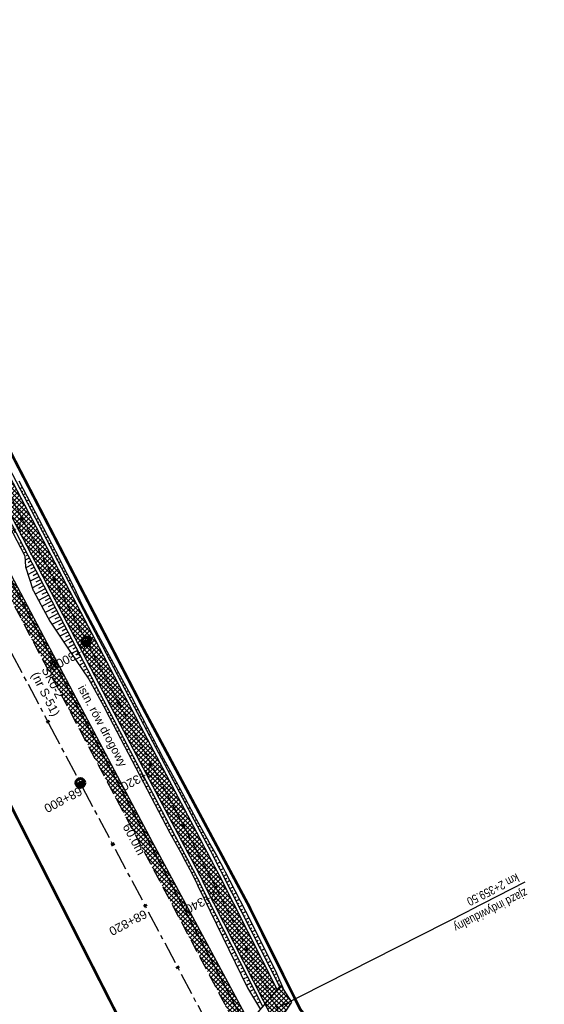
# Model space of a CAD drawing. Header units: metres. Extents: x 7529682 to 7533711, y 5721186 to 5727842.
# Tile 50 of 110: x 7530780 to 7530855, y 5725714 to 5725856. Entities that reach past the tile are written whole.
import ezdxf

# ---------------------------------------------------------------- set-up
doc = ezdxf.new("R2010")
doc.units = ezdxf.units.M
for name, pattern in [('817-dzialki-09-05-04$0$HIDDEN', [0.375, 0.25, -0.125]), ('CENTER', [50.8, 31.75, -6.35, 6.35, -6.35]), ('HIDDEN', [9.525, 6.35, -3.175])]:
    doc.linetypes.add(name, pattern=pattern)
for name, color, linetype in [('C-DROGI-SYTUACJA-ETYKIETY', 7, 'Continuous'), ('D-hatch-pobocza', 131, 'Continuous'), ('D-hatch-zjazdy-BA', 244, 'Continuous'), ('D-pobocza', 7, 'Continuous'), ('D-skarpa', 7, 'Continuous'), ('D-skarpa-kreskowanie', 7, 'Continuous')]:
    doc.layers.add(name, color=color, linetype=linetype)
doc.layers.add('D-hatch-ciag-pieszo-rowerowy', color=7, linetype='Continuous', lineweight=13, true_color=0xff9f80)
doc.layers.add('D-LR-etap-III', color=7, linetype='817-dzialki-09-05-04$0$HIDDEN', lineweight=50, true_color=0xff1aff)
for name, color, linetype, lineweight in [('D-krawędzie', 7, 'Continuous', 30), ('D-obrzeża', 7, 'Continuous', 30), ('D-opisy', 7, 'Continuous', 30), ('D-oś', 10, 'CENTER', 30), ('D-zjazdy', 7, 'Continuous', 30), ('D-zjazdy-opis', 7, 'Continuous', 30), ('Sieci-T-kanal technologiczny', 4, 'kt kanał technologiczny', 30)]:
    doc.layers.add(name, color=color, linetype=linetype, lineweight=lineweight)
for name, color, linetype, true_color in [('D-opis-KT-dlugosci', 7, 'Continuous', 0xff8000), ('D-opis-KT-studnie', 7, 'Continuous', 0xff8000), ('poprzeczki', 7, 'Continuous', 0x0000c7)]:
    doc.layers.add(name, color=color, linetype=linetype, true_color=true_color)
doc.styles.add('2mm08', font='arial.ttf', dxfattribs={"width": 0.8})
doc.styles.add('ARIAL', font='arial.ttf', dxfattribs={"height": 1})
doc.styles.get("Standard").update_dxf_attribs({"font": 'arial.ttf'})
doc.linetypes.add('kt kanał technologiczny', pattern='A,1,-0.8,["kt",Standard,S=0.5,R=0,X=-0.7,Y=-0.15],-0.3', length=2.1)
pattern_1 = [(45, (0, 0), (-0.33675960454, 0.33675960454), []), (135, (0, 0), (-0.33675960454, -0.33675960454), [])]

# ---------------------------------------------------------------- blocks, each defined once
blk = doc.blocks.new('kilometraz')
at = {"linetype": 'ByBlock', "lineweight": -2}
blk.add_hatch(color=0, dxfattribs=at).paths.add_polyline_path([(0, -0.28125, 0.41421356), (0.28125, 0, 0.41421356), (0, 0.28125)])
at = {"color": 0, "linetype": 'ByBlock', "lineweight": -2}
blk.add_line((0, 0.28125), (0, -0.28125), dxfattribs=at)
blk.add_circle((0, 0), 0.28125, dxfattribs=at)
blk = doc.blocks.new('AeccTickLine')
at = {"color": 0, "linetype": 'ByBlock', "lineweight": -2}
blk.add_line((0, 1), (0, -1), dxfattribs=at)
blk = doc.blocks.new('SKR2')
at = {"layer": 'Sieci-T-kanal technologiczny', "color": 2, "lineweight": 25}
for points in [[(0.03, -0.19), (0.96, -1.15), (0.28, -1.81), (-0.65, -0.84)], [(-0.04, -0.54), (0.61, -1.21), (0.23, -1.57), (-0.41, -0.9)]]:
    blk.add_lwpolyline(points, close=True, dxfattribs=at)
blk.add_lwpolyline([(-0.09, -1.23), (0.28, -0.87)], dxfattribs=at)

msp = doc.modelspace()

# ---------------------------------------------------------------- hatches: boundary and pattern name
at = {"layer": 'D-hatch-ciag-pieszo-rowerowy'}
h = msp.add_hatch(dxfattribs=at)
h.set_pattern_fill('ANSI37', color=256, scale=0.15, style=0)
h.set_pattern_definition(pattern_1)
edge = h.paths.add_edge_path()
edge.add_line((7530776.61, 5725790.32), (7530759.63, 5725822.46))
edge.add_line((7530759.63, 5725822.46), (7530758.52, 5725821.88))
edge.add_line((7530758.52, 5725821.88), (7530775.5, 5725789.74))
edge.add_line((7530775.5, 5725789.74), (7530792.73, 5725756.83))
edge.add_line((7530792.73, 5725756.83), (7530803.87, 5725735.73))
edge.add_arc((7530538.59, 5725595.64), 300, 26.8973, 27.8367, ccw=False)
edge.add_line((7530806.13, 5725731.36), (7530814.97, 5725713.94))
edge.add_line((7530814.97, 5725713.94), (7530815.85, 5725714.98))
edge.add_line((7530815.85, 5725714.98), (7530807.24, 5725731.94))
edge.add_arc((7530539.69, 5725596.23), 300, 26.8973, 27.8367)
edge.add_line((7530804.98, 5725736.31), (7530793.84, 5725757.42))
edge.add_line((7530793.84, 5725757.42), (7530776.61, 5725790.32))
edge = h.paths.add_edge_path()
edge.add_line((7530816.04, 5725715.21), (7530816.72, 5725716.02))
edge.add_line((7530816.72, 5725716.02), (7530808.34, 5725732.53))
edge.add_arc((7530540.8, 5725596.81), 300, 26.8973, 27.8367)
edge.add_line((7530806.08, 5725736.9), (7530794.94, 5725758))
edge.add_line((7530794.94, 5725758), (7530777.71, 5725790.9))
edge.add_line((7530777.71, 5725790.9), (7530760.74, 5725823.04))
edge.add_line((7530760.74, 5725823.04), (7530759.63, 5725822.46))
edge.add_line((7530759.63, 5725822.46), (7530776.61, 5725790.32))
edge.add_line((7530776.61, 5725790.32), (7530793.84, 5725757.42))
edge.add_line((7530793.84, 5725757.42), (7530804.98, 5725736.31))
edge.add_arc((7530539.69, 5725596.23), 300, 26.8973, 27.8367, ccw=False)
edge.add_line((7530807.24, 5725731.94), (7530815.85, 5725714.98))
edge.add_line((7530815.85, 5725714.98), (7530816.04, 5725715.21))
at = {"layer": 'D-hatch-pobocza'}
h = msp.add_hatch(dxfattribs=at)
h.set_pattern_fill('ANSI37', color=256, scale=0.15, style=0)
h.set_pattern_definition(pattern_1)
h.paths.add_polyline_path([(7530720.98, 5725884.44), (7530708.37, 5725908.34), (7530695.8, 5725932.28), (7530687.36, 5725949.02), (7530675.51, 5725970.87), (7530663.29, 5725994.02), (7530649.63, 5726020.19), (7530635.9, 5726046.17), (7530600.69, 5726114.06), (7530599.74, 5726113.51), (7530641.56, 5726032.01), (7530660.96, 5725995.07), (7530689.13, 5725941.54), (7530707.34, 5725907.03), (7530725.26, 5725873.09), (7530743.97, 5725837.65), (7530770.53, 5725787.12), (7530787.86, 5725754.27), (7530809.81, 5725712.7), (7530812.03, 5725712.54), (7530798.84, 5725737.15), (7530787.35, 5725758.8), (7530776.05, 5725780.2), (7530760.43, 5725809.79), (7530749.22, 5725830.63), (7530733.52, 5725861.06)])
at = {"layer": 'D-hatch-zjazdy-BA'}
h = msp.add_hatch(dxfattribs=at)
h.set_pattern_fill('ANSI37', color=256, scale=0.15, style=0)
h.set_pattern_definition(pattern_1)
h.paths.add_polyline_path([(7530817.23, 5725716.62), (7530814.97, 5725713.94), (7530816.53, 5725710.87), (7530818.77, 5725714.21)])

# ---------------------------------------------------------------- linework, layer by layer
at = {"layer": 'D-krawędzie', "linetype": 'HIDDEN', "ltscale": 0.3, "flags": 128}
msp.add_lwpolyline([(7530572.01, 5726166.06), (7530599.74, 5726113.52), (7530641.56, 5726032.01), (7530660.96, 5725995.07), (7530689.13, 5725941.54), (7530707.34, 5725907.03), (7530725.26, 5725873.09), (7530743.97, 5725837.65), (7530770.53, 5725787.12), (7530787.86, 5725754.27), (7530809.9, 5725712.54), (7530824.74, 5725684.39), (7530840.86, 5725653.69), (7530860.68, 5725616.15), (7530865.28, 5725607.39), (7530878.05, 5725583.08), (7530918.17, 5725507.18), (7530950.16, 5725446.31), (7530993.42, 5725364.26), (7531022.77, 5725308.72), (7531053.81, 5725249.87), (7531081.17, 5725197.87), (7531103.9, 5725154.54), (7531128.12, 5725108.45), (7531149.3, 5725068.25), (7531167.38, 5725033.77), (7531197.16, 5724976.99), (7531228.15, 5724918.03), (7531253.15, 5724870.49), (7531286.8, 5724806.65), (7531306.74, 5724768.66), (7531335.09, 5724714.65), (7531357.32, 5724672.44), (7531373.64, 5724641.45), (7531392.16, 5724606), (7531418.48, 5724555.85), (7531439.73, 5724515.58), (7531476.36, 5724446.19), (7531491.8, 5724416.76), (7531531.9, 5724339.93), (7531557.23, 5724291.66), (7531569.85, 5724267.58), (7531591.38, 5724226.55), (7531610, 5724191.1), (7531616.88, 5724178), (7531629.98, 5724153.03), (7531641.01, 5724132.02), (7531664.91, 5724087.62), (7531677.64, 5724064.79), (7531683.11, 5724054.99), (7531686.75, 5724048.18), (7531695.45, 5724031.7), (7531703.75, 5724015.92), (7531709.21, 5724005.51), (7531719.39, 5723986.15), (7531726.3, 5723973), (7531732.74, 5723960.74), (7531735.13, 5723956.19)], dxfattribs=at)
at = {"layer": 'D-LR-etap-III', "ltscale": 10, "flags": 128}
msp.add_lwpolyline([(7531750.47, 5723895.1, 0.4, 0.4, 0), (7531750.5, 5723895.13, 0.4, 0.4, 0), (7531682.71, 5724022.92, 0.4, 0.4, 0), (7531619.18, 5724147.2, 0.4, 0.4, 0), (7531592.31, 5724198.49, 0.4, 0.4, 0), (7531553.26, 5724272.92, 0.4, 0.4, 0), (7531504.02, 5724366.79, 0.4, 0.4, 0), (7531482.09, 5724407.62, 0.4, 0.4, 0), (7531412.35, 5724541.18, 0.4, 0.4, 0), (7531388.46, 5724586.93, 0.4, 0.4, 0), (7531345.12, 5724669.94, 0.4, 0.4, 0), (7531127.66, 5725081.67, 0.4, 0.4, 0), (7531059.25, 5725211.04, 0.4, 0.4, 0), (7531008.01, 5725307.95, 0.4, 0.4, 0), (7530964.18, 5725390.84, 0.4, 0.4, 0), (7530914.56, 5725484.68, 0.4, 0.4, 0), (7530865.24, 5725577.49, 0.4, 0.4, 0), (7530840.09, 5725624.06, 0.4, 0.4, 0), (7530802.56, 5725694.92, 0.4, 0.4, 0), (7530755.54, 5725787.51, 0.4, 0.4, 0), (7530708.72, 5725876.3, 0.4, 0.4, 0), (7530695.12, 5725902.09, 0.4, 0.4, 0), (7530642.91, 5726001.08, 0.4, 0.4, 0), (7530634.93, 5726016.15, 0.4, 0.4, 0), (7530610.82, 5726061.93, 0.4, 0.4, 0), (7530610.82, 5726061.93, 0.4, 0.4, 0), (7530607.21, 5726063.51, 0.4, 0.4, 0), (7530597.42, 5726080.68, 0.4, 0.4, 0), (7530591.16, 5726088.44, 0.4, 0.4, 0), (7530581.28, 5726107.21, 0.4, 0.4, 0), (7530571.29, 5726130.56, 0.4, 0.4, 0), (7530549.55, 5726171.53, 0.4, 0.4, 0), (7530531.01, 5726206.47, 0.4, 0.4, 0), (7530516.46, 5726236.02, 0.4, 0.4, 0), (7530500.8, 5726266.14, 0.4, 0.4, 0), (7530491.35, 5726283.94, 0.4, 0.4, 0), (7530482.4, 5726303.41, 0.4, 0.4, 0), (7530482.4, 5726303.41, 0.4, 0.4, 0), (7530450.41, 5726357.28, 0.4, 0.4, 0), (7530397.76, 5726458.5, 0.4, 0.4, 0), (7530334.71, 5726583.66, 0.4, 0.4, 0), (7530303.94, 5726645.17, 0.4, 0.4, 0), (7530300.51, 5726651.78, 0.4, 0.4, 0), (7530289.21, 5726671.97, 0.4, 0.4, 0), (7530281.54, 5726685.57, 0.4, 0.4, 0), (7530261.37, 5726724.16, 0.4, 0.4, 0), (7530254.03, 5726738.21, 0.4, 0.4, 0), (7530197.22, 5726845.06, 0.4, 0.4, 0), (7530194.71, 5726849.15, 0.4, 0.4, 0), (7530195.92, 5726850.75, 0.4, 0.4, 0), (7530170.55, 5726892.96, 0.4, 0.4, 0), (7530143.17, 5726945.07, 0.4, 0.4, 0), (7530105.06, 5727018.32, 0.4, 0.4, 0), (7530100.06, 5727027.16, 0.4, 0.4, 0), (7530062.32, 5727099.63, 0.4, 0.4, 0), (7530015.38, 5727189.42, 0.4, 0.4, 0), (7529983.21, 5727250.21, 0.4, 0.4, 0), (7529953.28, 5727306.75, 0.4, 0.4, 0), (7529900.67, 5727406.16, 0.4, 0.4, 0), (7529890.63, 5727425.13, 0.4, 0.4, 0), (7529875.16, 5727454.43, 0.4, 0.4, 0), (7529857.56, 5727487.79, 0.4, 0.4, 0), (7529835.19, 5727530.19, 0.4, 0.4, 0), (7529811.74, 5727574.66, 0.4, 0.4, 0), (7529792.1, 5727611.92, 0.4, 0.4, 0), (7529768.07, 5727657.47, 0.4, 0.4, 0), (7529755.21, 5727682.13, 0.4, 0.4, 0), (7529753.31, 5727681.13, 0.4, 0.4, 0), (7529739.21, 5727707.77, 0.4, 0.4, 0), (7529735.39, 5727711.25, 0.4, 0.4, 0), (7529725.42, 5727730.2, 0.4, 0.4, 0), (7529723.55, 5727729.88, 0.4, 0.4, 0), (7529695.57, 5727782.93, 0.4, 0.4, 0), (7529717.68, 5727794.02, 0.4, 0.4, 0), (7529736.27, 5727758.65, 0.4, 0.4, 0), (7529736.27, 5727758.65, 0.4, 0.4, 0), (7529744.51, 5727750.41, 0.4, 0.4, 0), (7529744.51, 5727750.41, 0.4, 0.4, 0), (7529750.28, 5727738.55, 0.4, 0.4, 0), (7529777.11, 5727687.57, 0.4, 0.4, 0), (7529796.52, 5727651.33, 0.4, 0.4, 0), (7529814.94, 5727616.79, 0.4, 0.4, 0), (7529839.01, 5727572.3, 0.4, 0.4, 0), (7529860.62, 5727532.51, 0.4, 0.4, 0), (7529882.35, 5727491.5, 0.4, 0.4, 0), (7529904.87, 5727449.1, 0.4, 0.4, 0), (7529920.75, 5727418.88, 0.4, 0.4, 0), (7529946.68, 5727368.55, 0.4, 0.4, 0), (7529972.02, 5727320.57, 0.4, 0.4, 0), (7529987.74, 5727290.15, 0.4, 0.4, 0), (7529996.5, 5727273.66, 0.4, 0.4, 0), (7530017.54, 5727234.2, 0.4, 0.4, 0), (7530033.05, 5727204.86, 0.4, 0.4, 0), (7530051.62, 5727170.22, 0.4, 0.4, 0), (7530069.28, 5727137.02, 0.4, 0.4, 0), (7530089.39, 5727097.53, 0.4, 0.4, 0), (7530109.71, 5727060.75, 0.4, 0.4, 0), (7530136.77, 5727011.64, 0.4, 0.4, 0), (7530162.45, 5726962.74, 0.4, 0.4, 0), (7530187.67, 5726916.99, 0.4, 0.4, 0), (7530207.82, 5726879.34, 0.4, 0.4, 0), (7530230.63, 5726834.52, 0.4, 0.4, 0), (7530262.29, 5726776.62, 0.4, 0.4, 0), (7530277.51, 5726760.21, 0.4, 0.4, 0), (7530286.04, 5726744.11, 0.4, 0.4, 0), (7530288.1, 5726735.88, 0.4, 0.4, 0), (7530290.39, 5726725.05, 0.4, 0.4, 0), (7530296.18, 5726713.58, 0.4, 0.4, 0), (7530302.73, 5726701.18, 0.4, 0.4, 0), (7530325.69, 5726657.47, 0.4, 0.4, 0), (7530343.24, 5726623.65, 0.4, 0.4, 0), (7530360.23, 5726591.75, 0.4, 0.4, 0), (7530383.21, 5726548.06, 0.4, 0.4, 0), (7530406.02, 5726503.61, 0.4, 0.4, 0), (7530427.46, 5726462.62, 0.4, 0.4, 0), (7530447.93, 5726424.39, 0.4, 0.4, 0), (7530471.13, 5726379.92, 0.4, 0.4, 0), (7530490.5, 5726343.03, 0.4, 0.4, 0), (7530509.5, 5726306.73, 0.4, 0.4, 0), (7530529.89, 5726267.24, 0.4, 0.4, 0), (7530543.85, 5726238.99, 0.4, 0.4, 0), (7530554.81, 5726218.94, 0.4, 0.4, 0), (7530559.03, 5726212.22, 0.4, 0.4, 0), (7530563.06, 5726206.41, 0.4, 0.4, 0), (7530566.93, 5726200.46, 0.4, 0.4, 0), (7530569.77, 5726194.9, 0.4, 0.4, 0), (7530571.47, 5726191.28, 0.4, 0.4, 0), (7530572.84, 5726188.02, 0.4, 0.4, 0), (7530575.3, 5726182.03, 0.4, 0.4, 0), (7530579.74, 5726173.31, 0.4, 0.4, 0), (7530583.3, 5726167.41, 0.4, 0.4, 0), (7530593.4, 5726163.33, 0.4, 0.4, 0), (7530598.62, 5726155.26, 0.4, 0.4, 0), (7530608.26, 5726140.5, 0.4, 0.4, 0), (7530603.27, 5726136.83, 0.4, 0.4, 0), (7530606.53, 5726131.84, 0.4, 0.4, 0), (7530604.24, 5726124.22, 0.4, 0.4, 0), (7530605.85, 5726121.63, 0.4, 0.4, 0), (7530608.97, 5726116.16, 0.4, 0.4, 0), (7530618.11, 5726097.79, 0.4, 0.4, 0), (7530651.21, 5726034.96, 0.4, 0.4, 0), (7530670.24, 5725998.61, 0.4, 0.4, 0), (7530698.08, 5725945.95, 0.4, 0.4, 0), (7530716.51, 5725911.31, 0.4, 0.4, 0), (7530735.22, 5725875.67, 0.4, 0.4, 0), (7530752.5, 5725842.15, 0.4, 0.4, 0), (7530778.31, 5725793.5, 0.4, 0.4, 0), (7530797.5, 5725756.38, 0.4, 0.4, 0), (7530812.52, 5725728.29, 0.4, 0.4, 0), (7530820.04, 5725713.16, 0.4, 0.4, 0), (7530822.42, 5725710.19, 0.4, 0.4, 0), (7530833.15, 5725688.8, 0.4, 0.4, 0), (7530849.63, 5725656.16, 0.4, 0.4, 0), (7530867.98, 5725621.96, 0.4, 0.4, 0), (7530872.63, 5725612.89, 0.4, 0.4, 0), (7530880.35, 5725597.59, 0.4, 0.4, 0), (7530883.84, 5725593.39, 0.4, 0.4, 0), (7530891.78, 5725587.76, 0.4, 0.4, 0), (7530895.04, 5725584.28, 0.4, 0.4, 0), (7530897.03, 5725580.94, 0.4, 0.4, 0), (7530900.95, 5725579.95, 0.4, 0.4, 0), (7530904.81, 5725571.98, 0.4, 0.4, 0), (7530903.68, 5725568.57, 0.4, 0.4, 0), (7530908.9, 5725558.84, 0.4, 0.4, 0), (7530910.25, 5725545.67, 0.4, 0.4, 0), (7530912.87, 5725538.65, 0.4, 0.4, 0), (7530945.28, 5725478.46, 0.4, 0.4, 0), (7530959.69, 5725450.25, 0.4, 0.4, 0), (7531002.83, 5725368.19, 0.4, 0.4, 0), (7531044.7, 5725290.31, 0.4, 0.4, 0), (7531064.1, 5725253.21, 0.4, 0.4, 0), (7531083.01, 5725216.68, 0.4, 0.4, 0), (7531113.01, 5725158.47, 0.4, 0.4, 0), (7531137.36, 5725113.07, 0.4, 0.4, 0), (7531150.83, 5725086.71, 0.4, 0.4, 0), (7531159.75, 5725076.64, 0.4, 0.4, 0), (7531166.31, 5725074.58, 0.4, 0.4, 0), (7531172.29, 5725062.58, 0.4, 0.4, 0), (7531170.59, 5725055.61, 0.4, 0.4, 0), (7531173.73, 5725044.08, 0.4, 0.4, 0), (7531215.34, 5724964.86, 0.4, 0.4, 0), (7531238.05, 5724921.68, 0.4, 0.4, 0), (7531262.39, 5724875.28, 0.4, 0.4, 0), (7531295.59, 5724811.27, 0.4, 0.4, 0), (7531348.49, 5724712.36, 0.4, 0.4, 0), (7531363.74, 5724682.68, 0.4, 0.4, 0), (7531366.99, 5724675.87, 0.4, 0.4, 0), (7531382.54, 5724646.11, 0.4, 0.4, 0), (7531401.3, 5724610.87, 0.4, 0.4, 0), (7531428.96, 5724558.86, 0.4, 0.4, 0), (7531449.11, 5724520.4, 0.4, 0.4, 0), (7531477.29, 5724465.83, 0.4, 0.4, 0), (7531501, 5724421.11, 0.4, 0.4, 0), (7531512.12, 5724400.55, 0.4, 0.4, 0), (7531513.78, 5724396.76, 0.4, 0.4, 0), (7531526.32, 5724379.39, 0.4, 0.4, 0), (7531566.78, 5724302.74, 0.4, 0.4, 0), (7531612.28, 5724225.61, 0.4, 0.4, 0), (7531620.49, 5724210.55, 0.4, 0.4, 0), (7531631.58, 5724196.26, 0.4, 0.4, 0), (7531653.48, 5724152.43, 0.4, 0.4, 0), (7531661.15, 5724128.49, 0.4, 0.4, 0), (7531673.88, 5724101.19, 0.4, 0.4, 0), (7531684.69, 5724081.18, 0.4, 0.4, 0), (7531699.21, 5724051.17, 0.4, 0.4, 0), (7531704.03, 5724040.58, 0.4, 0.4, 0), (7531704.03, 5724040.58, 0.4, 0.4, 0), (7531703.91, 5724037.17, 0.4, 0.4, 0), (7531736.42, 5723969.23, 0.4, 0.4, 0), (7531738.29, 5723967.7, 0.4, 0.4, 0), (7531742.18, 5723962.35, 0.4, 0.4, 0), (7531744.29, 5723958.62, 0.4, 0.4, 0), (7531755.39, 5723944.19, 0.4, 0.4, 0), (7531758.69, 5723936.76, 0.4, 0.4, 0), (7531780.08, 5723929.25, 0.4, 0.4, 0), (7531792.61, 5723906.34, 0.4, 0.4, 0), (7531792.61, 5723906.34, 0.4, 0.4, 0), (7531756.96, 5723883.06, 0.4, 0.4, 0), (7531750.46, 5723895.13, 0.4, 0.4, 0), (7531750.46, 5723895.13, 0, 0, 0)], format="xyseb", dxfattribs=at)
at = {"layer": 'D-obrzeża'}
for points in [[(7530816.72, 5725716.02), (7530808.34, 5725732.53, 0.004099), (7530806.08, 5725736.9), (7530794.94, 5725758), (7530777.71, 5725790.9), (7530751.05, 5725841.38), (7530732.33, 5725876.83), (7530714.41, 5725910.76), (7530696.21, 5725945.27), (7530668.05, 5725998.78), (7530664.91, 5726005.01, 0.00515), (7530662.07, 5726010.5), (7530653.61, 5726026.49, -0.00515), (7530650.77, 5726031.98), (7530642.16, 5726049.1), (7530627.43, 5726076.94), (7530607.07, 5726115.58, 0.017191), (7530603.66, 5726121.55), (7530600.46, 5726126.73, -0.223174), (7530600.17, 5726129.27), (7530602.62, 5726136.56), (7530601.53, 5726138.66)], [(7530597.42, 5726127.91, 0.123992), (7530598.09, 5726125.82), (7530601.49, 5726120.31, -0.017191), (7530604.9, 5726114.34), (7530625.21, 5726075.79), (7530639.93, 5726047.96), (7530648.54, 5726030.86, 0.00515), (7530651.37, 5726025.37), (7530659.84, 5726009.38, -0.00515), (7530662.68, 5726003.89), (7530665.83, 5725997.63), (7530693.99, 5725944.1), (7530712.2, 5725909.6), (7530730.12, 5725875.66), (7530748.84, 5725840.22), (7530775.5, 5725789.74), (7530792.73, 5725756.83), (7530803.87, 5725735.73, -0.004099), (7530806.13, 5725731.36), (7530819.01, 5725705.98)]]:
    msp.add_lwpolyline(points, format="xyb", dxfattribs=at)
at = {"layer": 'D-oś', "ltscale": 0.1}
msp.add_lwpolyline([(7530915.08, 5725505.55), (7530874.95, 5725581.45), (7530862.19, 5725605.76), (7530857.58, 5725614.52), (7530837.76, 5725652.06), (7530821.64, 5725682.76), (7530806.8, 5725710.91), (7530784.77, 5725752.63), (7530767.43, 5725785.49), (7530740.87, 5725836.02), (7530722.16, 5725871.46), (7530704.24, 5725905.4), (7530686.03, 5725939.91), (7530657.86, 5725993.44), (7530638.45, 5726030.39), (7530594.85, 5726110.89), (7530594.85, 5726110.89), (7530594.85, 5726110.89), (7530540.21, 5726214.45)], dxfattribs=at)
at = {"layer": 'D-oś', "ltscale": 0.03}
msp.add_lwpolyline([(7530731.23, 5725876.24), (7530749.94, 5725840.8), (7530776.61, 5725790.32), (7530793.84, 5725757.42), (7530804.98, 5725736.31, -0.004099), (7530807.24, 5725731.94), (7530820.11, 5725706.57), (7530830.27, 5725687.3), (7530846.39, 5725656.6), (7530866.2, 5725619.07), (7530877.76, 5725597.08, 0.133536), (7530884.91, 5725589.39), (7530887.48, 5725587.79, -0.133608), (7530894.64, 5725580.1), (7530904.4, 5725561.51, -0.112773)], format="xyb", dxfattribs=at)
at = {"layer": 'D-pobocza'}
for points in [[(7530817.07, 5725716.43), (7530808.79, 5725732.76, 0.004099), (7530806.53, 5725737.13), (7530795.38, 5725758.23), (7530778.16, 5725791.14), (7530751.49, 5725841.62), (7530732.77, 5725877.06), (7530714.85, 5725911), (7530696.65, 5725945.5), (7530668.49, 5725999.02), (7530665.36, 5726005.24, 0.00515), (7530662.52, 5726010.73), (7530654.05, 5726026.72, -0.00515), (7530651.22, 5726032.21), (7530642.6, 5726049.33), (7530627.87, 5726077.17), (7530607.52, 5726115.82, 0.017191), (7530604.09, 5726121.81), (7530600.89, 5726126.99, -0.095206), (7530600.55, 5726127.88)], [(7530602.01, 5726118.49, -0.012618), (7530604.46, 5726114.11), (7530624.76, 5726075.56), (7530639.48, 5726047.74), (7530648.09, 5726030.63, 0.00515), (7530650.93, 5726025.14), (7530659.4, 5726009.16, -0.00515), (7530662.23, 5726003.66), (7530665.39, 5725997.4), (7530693.55, 5725943.87), (7530711.76, 5725909.36), (7530729.68, 5725875.43), (7530748.39, 5725839.98), (7530775.06, 5725789.51), (7530792.29, 5725756.6), (7530803.43, 5725735.5, -0.004099), (7530805.69, 5725731.13), (7530814.62, 5725713.53)]]:
    msp.add_lwpolyline(points, format="xyb", dxfattribs=at)
for points in [[(7530798.84, 5725737.15), (7530787.35, 5725758.8), (7530776.05, 5725780.2), (7530760.43, 5725809.79), (7530749.22, 5725830.63), (7530733.52, 5725861.06), (7530720.98, 5725884.44), (7530708.37, 5725908.34), (7530695.8, 5725932.28), (7530687.36, 5725949.02), (7530675.51, 5725970.87), (7530663.29, 5725994.02), (7530649.63, 5726020.19), (7530635.9, 5726046.17), (7530600.69, 5726114.06), (7530599.74, 5726113.51)], [(7530812.03, 5725712.54), (7530798.84, 5725737.15)]]:
    msp.add_lwpolyline(points, dxfattribs=at)
at = {"layer": 'D-skarpa', "linetype": 'Continuous'}
msp.add_lwpolyline([(7530751.84, 5725841.8, 0.000237), (7530777.32, 5725793.79)], format="xyb", dxfattribs=at)
for points in [[(7530779.54, 5725789.3), (7530781.84, 5725784.86), (7530784.81, 5725779.16), (7530786.41, 5725776.02), (7530786.43, 5725775.98), (7530787.78, 5725773.23), (7530788.62, 5725771.48), (7530790.94, 5725767.05), (7530795.64, 5725758.36), (7530795.7, 5725758.26), (7530797.98, 5725753.81), (7530800.28, 5725749.37), (7530802.7, 5725744.99), (7530805.03, 5725740.57), (7530806.85, 5725737.3), (7530806.98, 5725737.08), (7530807.96, 5725735.31), (7530808.92, 5725733.54), (7530809.24, 5725732.96), (7530809.87, 5725731.78), (7530812.17, 5725727.34), (7530814.4, 5725722.86), (7530816.63, 5725718.39), (7530817.67, 5725715.94)], [(7530778.12, 5725782.91), (7530780.39, 5725778.46), (7530780.52, 5725776.91), (7530781.61, 5725773.51), (7530781.63, 5725773.46), (7530783.07, 5725770.76), (7530783.99, 5725769.05), (7530786.79, 5725764.88), (7530789.62, 5725760.71), (7530791.95, 5725756.43), (7530792.01, 5725756.31), (7530801.27, 5725738.59), (7530803.07, 5725735.31), (7530803.2, 5725735.08), (7530804.14, 5725733.33), (7530805.03, 5725731.56), (7530805.31, 5725730.97), (7530812.44, 5725716.26), (7530814.31, 5725713.15)]]:
    msp.add_lwpolyline(points, dxfattribs=at)
at = {"layer": 'D-skarpa-kreskowanie', "linetype": 'Continuous'}
for p, q in [((7530779.71, 5725788.16, 108.02), (7530780.04, 5725788.33, 107.78)), ((7530779.94, 5725787.72, 108.03), (7530780.11, 5725787.81, 107.91)), ((7530780.18, 5725787.28, 108.04), (7530780.5, 5725787.45, 107.79)), ((7530780.41, 5725786.83, 108.04), (7530780.57, 5725786.92, 107.92)), ((7530780.64, 5725786.39, 108.05), (7530780.96, 5725786.56, 107.8)), ((7530780.87, 5725785.95, 108.05), (7530781.03, 5725786.03, 107.93)), ((7530781.1, 5725785.5, 108.06), (7530781.42, 5725785.67, 107.82)), ((7530781.34, 5725785.06, 108.07), (7530781.5, 5725785.15, 107.95)), ((7530781.57, 5725784.62, 108.07), (7530781.89, 5725784.78, 107.83)), ((7530781.8, 5725784.18, 108.08), (7530781.96, 5725784.26, 107.96)), ((7530782.03, 5725783.73, 108.08), (7530782.35, 5725783.9, 107.85)), ((7530782.26, 5725783.29, 108.09), (7530782.42, 5725783.37, 107.97)), ((7530782.5, 5725782.85, 108.09), (7530782.81, 5725783.01, 107.86)), ((7530782.73, 5725782.4, 108.1), (7530782.88, 5725782.49, 107.98)), ((7530782.96, 5725781.96, 108.11), (7530783.27, 5725782.12, 107.87)), ((7530783.19, 5725781.52, 108.11), (7530783.35, 5725781.6, 108)), ((7530783.42, 5725781.07, 108.12), (7530783.73, 5725781.24, 107.89)), ((7530779.85, 5725780.35, 107.98), (7530779.69, 5725780.26, 107.85)), ((7530780.08, 5725779.91, 107.98), (7530779.75, 5725779.73, 107.73)), ((7530783.66, 5725780.63, 108.12), (7530783.81, 5725780.71, 108.01)), ((7530783.89, 5725780.19, 108.13), (7530784.19, 5725780.35, 107.9)), ((7530784.12, 5725779.75, 108.14), (7530784.27, 5725779.83, 108.02)), ((7530780.32, 5725779.46, 107.99), (7530780.14, 5725779.37, 107.86)), ((7530780.55, 5725779.02, 107.99), (7530780.2, 5725778.84, 107.73)), ((7530780.78, 5725778.58, 108), (7530780.59, 5725778.48, 107.86)), ((7530784.35, 5725779.3, 108.14), (7530784.66, 5725779.46, 107.91)), ((7530784.58, 5725778.86, 108.15), (7530784.73, 5725778.94, 108.03)), ((7530784.81, 5725778.42, 108.15), (7530785.11, 5725778.57, 107.93)), ((7530781.01, 5725778.14, 108.01), (7530780.45, 5725777.84, 107.58)), ((7530781.48, 5725777.25, 108.02), (7530780.57, 5725776.77, 107.33)), ((7530781.24, 5725777.69, 108.01), (7530780.87, 5725777.49, 107.73)), ((7530781.71, 5725776.81, 108.02), (7530781.21, 5725776.55, 107.65)), ((7530785.05, 5725777.97, 108.15), (7530785.19, 5725778.05, 108.04)), ((7530785.28, 5725777.53, 108.16), (7530785.57, 5725777.68, 107.94)), ((7530785.51, 5725777.09, 108.16), (7530785.65, 5725777.16, 108.05)), ((7530785.74, 5725776.65, 108.16), (7530786.02, 5725776.79, 107.95)), ((7530781.94, 5725776.36, 108.02), (7530780.88, 5725775.81, 107.22)), ((7530782.4, 5725775.48, 108.03), (7530781.18, 5725774.84, 107.11)), ((7530782.17, 5725775.92, 108.03), (7530781.6, 5725775.62, 107.6)), ((7530785.97, 5725776.2, 108.16), (7530786.11, 5725776.27, 108.06)), ((7530786.21, 5725775.76, 108.17), (7530786.47, 5725775.9, 107.97)), ((7530786.44, 5725775.32, 108.16), (7530786.57, 5725775.38, 108.07)), ((7530782.87, 5725774.59, 108.03), (7530781.49, 5725773.87, 107)), ((7530782.64, 5725775.03, 108.03), (7530781.99, 5725774.7, 107.54)), ((7530783.1, 5725774.15, 108.04), (7530782.38, 5725773.77, 107.5)), ((7530786.67, 5725774.87, 108.16), (7530786.91, 5725775, 107.98)), ((7530786.9, 5725774.43, 108.16), (7530787.02, 5725774.49, 108.07)), ((7530787.13, 5725773.99, 108.16), (7530787.35, 5725774.1, 107.99)), ((7530783.33, 5725773.71, 108.03), (7530781.9, 5725772.96, 106.96)), ((7530783.79, 5725772.82, 108.03), (7530782.37, 5725772.07, 106.96)), ((7530783.56, 5725773.26, 108.03), (7530782.85, 5725772.89, 107.49)), ((7530787.37, 5725773.54, 108.15), (7530787.47, 5725773.6, 108.07)), ((7530787.6, 5725773.1, 108.15), (7530787.79, 5725773.2, 108)), ((7530787.83, 5725772.66, 108.14), (7530787.92, 5725772.71, 108.08)), ((7530784.26, 5725771.93, 108.02), (7530782.84, 5725771.19, 106.95)), ((7530784.03, 5725772.38, 108.03), (7530783.32, 5725772, 107.49)), ((7530784.49, 5725771.49, 108.02), (7530783.78, 5725771.12, 107.49)), ((7530788.06, 5725772.22, 108.14), (7530788.23, 5725772.3, 108.02)), ((7530788.29, 5725771.77, 108.13), (7530788.37, 5725771.81, 108.08)), ((7530788.53, 5725771.33, 108.13), (7530788.66, 5725771.4, 108.03)), ((7530784.72, 5725771.05, 108.01), (7530783.31, 5725770.31, 106.95)), ((7530785.19, 5725770.16, 108), (7530783.78, 5725769.43, 106.95)), ((7530784.95, 5725770.6, 108.01), (7530784.25, 5725770.24, 107.48)), ((7530785.42, 5725769.72, 108), (7530784.72, 5725769.35, 107.48)), ((7530788.76, 5725770.89, 108.12), (7530788.83, 5725770.92, 108.07)), ((7530788.99, 5725770.44, 108.12), (7530789.13, 5725770.52, 108.02)), ((7530789.22, 5725770, 108.11), (7530789.29, 5725770.04, 108.06)), ((7530785.65, 5725769.28, 107.99), (7530784.31, 5725768.57, 106.98)), ((7530786.11, 5725768.39, 107.98), (7530784.87, 5725767.74, 107.05)), ((7530785.88, 5725768.83, 107.99), (7530785.24, 5725768.49, 107.5)), ((7530789.45, 5725769.56, 108.11), (7530789.59, 5725769.63, 108.01)), ((7530789.68, 5725769.11, 108.1), (7530789.75, 5725769.15, 108.05)), ((7530789.92, 5725768.67, 108.1), (7530790.05, 5725768.74, 107.99)), ((7530790.15, 5725768.23, 108.09), (7530790.22, 5725768.26, 108.04)), ((7530786.58, 5725767.5, 107.97), (7530785.43, 5725766.9, 107.11)), ((7530786.35, 5725767.95, 107.98), (7530785.75, 5725767.63, 107.53)), ((7530786.81, 5725767.06, 107.97), (7530786.26, 5725766.77, 107.55)), ((7530790.38, 5725767.79, 108.09), (7530790.52, 5725767.86, 107.98)), ((7530790.61, 5725767.34, 108.08), (7530790.68, 5725767.38, 108.03)), ((7530790.84, 5725766.9, 108.08), (7530790.98, 5725766.97, 107.97)), ((7530787.04, 5725766.62, 107.96), (7530785.99, 5725766.07, 107.17)), ((7530787.51, 5725765.73, 107.95), (7530786.55, 5725765.23, 107.24)), ((7530787.27, 5725766.18, 107.96), (7530786.77, 5725765.91, 107.58)), ((7530791.08, 5725766.46, 108.07), (7530791.15, 5725766.49, 108.02)), ((7530791.31, 5725766.01, 108.07), (7530791.46, 5725766.09, 107.95)), ((7530791.54, 5725765.57, 108.06), (7530791.62, 5725765.61, 108)), ((7530787.97, 5725764.85, 107.94), (7530787.12, 5725764.4, 107.3)), ((7530787.74, 5725765.29, 107.95), (7530787.29, 5725765.05, 107.61)), ((7530788.2, 5725764.4, 107.94), (7530787.8, 5725764.19, 107.63)), ((7530791.77, 5725765.13, 108.06), (7530791.93, 5725765.21, 107.93)), ((7530792, 5725764.69, 108.05), (7530792.09, 5725764.73, 107.99)), ((7530792.24, 5725764.24, 108.05), (7530792.41, 5725764.33, 107.92)), ((7530788.43, 5725763.96, 107.93), (7530787.68, 5725763.57, 107.37)), ((7530788.9, 5725763.07, 107.92), (7530788.25, 5725762.73, 107.43)), ((7530788.66, 5725763.52, 107.93), (7530788.31, 5725763.33, 107.66)), ((7530789.13, 5725762.63, 107.92), (7530788.83, 5725762.47, 107.69)), ((7530792.47, 5725763.8, 108.04), (7530792.56, 5725763.85, 107.97)), ((7530792.7, 5725763.36, 108.04), (7530792.89, 5725763.45, 107.9)), ((7530792.93, 5725762.91, 108.03), (7530793.03, 5725762.96, 107.96)), ((7530789.36, 5725762.19, 107.91), (7530788.81, 5725761.9, 107.5)), ((7530789.59, 5725761.75, 107.91), (7530789.34, 5725761.61, 107.72)), ((7530789.82, 5725761.3, 107.9), (7530789.38, 5725761.07, 107.56)), ((7530793.16, 5725762.47, 108.03), (7530793.36, 5725762.57, 107.88)), ((7530793.4, 5725762.03, 108.02), (7530793.5, 5725762.08, 107.94)), ((7530793.63, 5725761.58, 108.02), (7530793.84, 5725761.69, 107.86)), ((7530793.86, 5725761.14, 108.01), (7530793.97, 5725761.2, 107.93)), ((7530790.06, 5725760.86, 107.9), (7530789.85, 5725760.75, 107.74)), ((7530790.29, 5725760.42, 107.89), (7530789.89, 5725760.21, 107.59)), ((7530790.52, 5725759.97, 107.89), (7530790.33, 5725759.87, 107.74)), ((7530794.09, 5725760.7, 108), (7530794.31, 5725760.81, 107.84)), ((7530794.32, 5725760.26, 108), (7530794.44, 5725760.32, 107.91)), ((7530794.56, 5725759.81, 107.99), (7530794.79, 5725759.94, 107.82)), ((7530790.75, 5725759.53, 107.88), (7530790.37, 5725759.33, 107.59)), ((7530790.98, 5725759.09, 107.87), (7530790.8, 5725758.99, 107.73)), ((7530791.22, 5725758.64, 107.87), (7530790.85, 5725758.45, 107.59)), ((7530794.79, 5725759.37, 107.99), (7530794.91, 5725759.43, 107.9)), ((7530795.02, 5725758.93, 107.98), (7530795.26, 5725759.06, 107.8)), ((7530795.25, 5725758.48, 107.98), (7530795.38, 5725758.55, 107.88)), ((7530791.45, 5725758.2, 107.86), (7530791.27, 5725758.11, 107.73)), ((7530791.68, 5725757.76, 107.86), (7530791.32, 5725757.57, 107.59)), ((7530791.91, 5725757.32, 107.85), (7530791.74, 5725757.22, 107.72)), ((7530795.48, 5725758.04, 107.97), (7530795.74, 5725758.18, 107.78)), ((7530795.72, 5725757.6, 107.97), (7530795.84, 5725757.66, 107.87)), ((7530795.95, 5725757.16, 107.96), (7530796.19, 5725757.29, 107.78)), ((7530792.14, 5725756.87, 107.85), (7530791.8, 5725756.69, 107.59)), ((7530792.38, 5725756.43, 107.84), (7530792.21, 5725756.34, 107.72)), ((7530792.61, 5725755.99, 107.84), (7530792.27, 5725755.81, 107.58)), ((7530792.84, 5725755.55, 107.83), (7530792.67, 5725755.46, 107.7)), ((7530796.18, 5725756.71, 107.96), (7530796.3, 5725756.78, 107.87)), ((7530796.42, 5725756.27, 107.95), (7530796.65, 5725756.4, 107.78)), ((7530796.65, 5725755.83, 107.95), (7530796.76, 5725755.89, 107.86)), ((7530796.88, 5725755.39, 107.94), (7530797.11, 5725755.51, 107.78)), ((7530793.08, 5725755.1, 107.83), (7530792.73, 5725754.92, 107.57)), ((7530793.31, 5725754.66, 107.82), (7530793.14, 5725754.57, 107.69)), ((7530793.54, 5725754.22, 107.82), (7530793.2, 5725754.04, 107.56)), ((7530797.12, 5725754.95, 107.94), (7530797.23, 5725755, 107.86)), ((7530797.35, 5725754.5, 107.93), (7530797.56, 5725754.62, 107.77)), ((7530797.58, 5725754.06, 107.93), (7530797.69, 5725754.12, 107.85)), ((7530793.78, 5725753.78, 107.81), (7530793.6, 5725753.69, 107.68)), ((7530794.01, 5725753.34, 107.81), (7530793.66, 5725753.15, 107.54)), ((7530794.24, 5725752.89, 107.8), (7530794.07, 5725752.8, 107.67)), ((7530797.82, 5725753.62, 107.92), (7530798.02, 5725753.73, 107.77)), ((7530798.05, 5725753.18, 107.92), (7530798.15, 5725753.23, 107.84)), ((7530798.29, 5725752.74, 107.91), (7530798.48, 5725752.84, 107.76)), ((7530794.48, 5725752.45, 107.8), (7530794.12, 5725752.26, 107.53)), ((7530794.71, 5725752.01, 107.79), (7530794.53, 5725751.91, 107.66)), ((7530794.94, 5725751.57, 107.79), (7530794.59, 5725751.38, 107.52)), ((7530798.52, 5725752.29, 107.91), (7530798.61, 5725752.34, 107.83)), ((7530798.75, 5725751.85, 107.9), (7530798.94, 5725751.95, 107.76)), ((7530798.99, 5725751.41, 107.9), (7530799.08, 5725751.46, 107.83)), ((7530795.18, 5725751.12, 107.78), (7530795, 5725751.03, 107.65)), ((7530795.41, 5725750.68, 107.78), (7530795.05, 5725750.49, 107.5)), ((7530795.64, 5725750.24, 107.77), (7530795.46, 5725750.14, 107.63)), ((7530799.22, 5725750.97, 107.89), (7530799.4, 5725751.06, 107.75)), ((7530799.45, 5725750.52, 107.89), (7530799.54, 5725750.57, 107.82)), ((7530799.69, 5725750.08, 107.88), (7530799.87, 5725750.18, 107.74)), ((7530795.88, 5725749.8, 107.77), (7530795.51, 5725749.61, 107.49)), ((7530796.11, 5725749.36, 107.76), (7530795.93, 5725749.26, 107.62)), ((7530796.35, 5725748.91, 107.76), (7530795.98, 5725748.72, 107.48)), ((7530796.58, 5725748.47, 107.75), (7530796.39, 5725748.37, 107.61)), ((7530799.92, 5725749.64, 107.87), (7530800.01, 5725749.69, 107.81)), ((7530800.15, 5725749.2, 107.87), (7530800.33, 5725749.29, 107.74)), ((7530800.39, 5725748.76, 107.86), (7530800.48, 5725748.8, 107.8)), ((7530800.62, 5725748.31, 107.86), (7530800.81, 5725748.42, 107.71)), ((7530796.81, 5725748.03, 107.75), (7530796.44, 5725747.83, 107.46)), ((7530797.05, 5725747.59, 107.74), (7530796.86, 5725747.49, 107.6)), ((7530797.28, 5725747.15, 107.73), (7530796.9, 5725746.95, 107.45)), ((7530800.85, 5725747.87, 107.85), (7530800.95, 5725747.92, 107.78)), ((7530801.09, 5725747.43, 107.85), (7530801.29, 5725747.54, 107.69)), ((7530801.32, 5725746.99, 107.84), (7530801.43, 5725747.04, 107.76)), ((7530797.51, 5725746.7, 107.73), (7530797.32, 5725746.6, 107.59)), ((7530797.75, 5725746.26, 107.72), (7530797.37, 5725746.06, 107.44)), ((7530797.98, 5725745.82, 107.72), (7530797.79, 5725745.72, 107.58)), ((7530801.55, 5725746.55, 107.84), (7530801.78, 5725746.66, 107.67)), ((7530801.79, 5725746.1, 107.83), (7530801.9, 5725746.16, 107.75)), ((7530802.02, 5725745.66, 107.83), (7530802.26, 5725745.79, 107.65)), ((7530798.21, 5725745.38, 107.71), (7530797.83, 5725745.17, 107.43)), ((7530798.45, 5725744.93, 107.71), (7530798.25, 5725744.83, 107.56)), ((7530798.68, 5725744.49, 107.7), (7530798.29, 5725744.29, 107.41)), ((7530802.25, 5725745.22, 107.82), (7530802.38, 5725745.28, 107.73)), ((7530802.49, 5725744.78, 107.82), (7530802.74, 5725744.91, 107.63)), ((7530802.72, 5725744.33, 107.81), (7530802.85, 5725744.4, 107.72)), ((7530798.91, 5725744.05, 107.7), (7530798.72, 5725743.95, 107.55)), ((7530799.15, 5725743.61, 107.69), (7530798.76, 5725743.4, 107.4)), ((7530799.38, 5725743.17, 107.69), (7530799.18, 5725743.06, 107.54)), ((7530802.95, 5725743.89, 107.81), (7530803.21, 5725744.03, 107.62)), ((7530803.19, 5725743.45, 107.8), (7530803.31, 5725743.52, 107.71)), ((7530803.42, 5725743.01, 107.8), (7530803.67, 5725743.14, 107.61)), ((7530799.61, 5725742.72, 107.68), (7530799.22, 5725742.52, 107.39)), ((7530799.85, 5725742.28, 107.68), (7530799.65, 5725742.18, 107.53)), ((7530800.08, 5725741.84, 107.67), (7530799.68, 5725741.63, 107.37)), ((7530800.31, 5725741.4, 107.67), (7530800.11, 5725741.29, 107.52)), ((7530803.66, 5725742.57, 107.79), (7530803.78, 5725742.63, 107.7)), ((7530803.89, 5725742.12, 107.79), (7530804.14, 5725742.26, 107.6)), ((7530804.12, 5725741.68, 107.78), (7530804.25, 5725741.75, 107.69)), ((7530804.36, 5725741.24, 107.78), (7530804.61, 5725741.37, 107.59)), ((7530800.55, 5725740.96, 107.66), (7530800.15, 5725740.74, 107.36)), ((7530800.78, 5725740.51, 107.66), (7530800.58, 5725740.41, 107.51)), ((7530801.01, 5725740.07, 107.65), (7530800.61, 5725739.86, 107.35)), ((7530804.59, 5725740.8, 107.77), (7530804.71, 5725740.86, 107.68)), ((7530804.82, 5725740.36, 107.77), (7530805.07, 5725740.49, 107.58)), ((7530805.06, 5725739.91, 107.76), (7530805.19, 5725739.98, 107.66)), ((7530801.25, 5725739.63, 107.65), (7530801.04, 5725739.52, 107.49)), ((7530801.48, 5725739.19, 107.64), (7530801.07, 5725738.97, 107.33)), ((7530801.72, 5725738.74, 107.64), (7530801.51, 5725738.64, 107.48)), ((7530805.29, 5725739.47, 107.76), (7530805.56, 5725739.61, 107.55)), ((7530805.52, 5725739.03, 107.75), (7530805.66, 5725739.1, 107.64)), ((7530805.76, 5725738.59, 107.75), (7530806.05, 5725738.74, 107.52)), ((7530801.95, 5725738.3, 107.63), (7530801.55, 5725738.09, 107.33)), ((7530802.18, 5725737.86, 107.63), (7530801.98, 5725737.76, 107.48)), ((7530802.42, 5725737.42, 107.62), (7530802.03, 5725737.21, 107.33)), ((7530805.99, 5725738.14, 107.74), (7530806.14, 5725738.23, 107.63)), ((7530806.22, 5725737.7, 107.73), (7530806.54, 5725737.87, 107.5)), ((7530806.46, 5725737.26, 107.73), (7530806.62, 5725737.35, 107.61)), ((7530802.65, 5725736.98, 107.62), (7530802.46, 5725736.88, 107.47)), ((7530802.88, 5725736.53, 107.61), (7530802.51, 5725736.34, 107.33)), ((7530803.12, 5725736.09, 107.61), (7530802.93, 5725736, 107.47)), ((7530803.35, 5725735.65, 107.6), (7530802.99, 5725735.46, 107.33)), ((7530806.69, 5725736.82, 107.72), (7530807.03, 5725737, 107.47)), ((7530806.92, 5725736.38, 107.72), (7530807.1, 5725736.47, 107.59)), ((7530807.15, 5725735.93, 107.71), (7530807.51, 5725736.12, 107.44)), ((7530803.58, 5725735.21, 107.59), (7530803.41, 5725735.11, 107.46)), ((7530803.81, 5725734.76, 107.59), (7530803.47, 5725734.58, 107.33)), ((7530804.05, 5725734.32, 107.58), (7530803.87, 5725734.23, 107.46)), ((7530807.38, 5725735.49, 107.71), (7530807.57, 5725735.58, 107.57)), ((7530807.62, 5725735.05, 107.7), (7530808, 5725735.24, 107.42)), ((7530807.84, 5725734.6, 107.7), (7530808.04, 5725734.7, 107.55)), ((7530808.07, 5725734.16, 107.69), (7530808.48, 5725734.36, 107.39)), ((7530804.28, 5725733.88, 107.58), (7530803.94, 5725733.7, 107.32)), ((7530804.51, 5725733.43, 107.57), (7530804.34, 5725733.35, 107.45)), ((7530804.74, 5725732.99, 107.57), (7530804.4, 5725732.81, 107.31)), ((7530808.3, 5725733.71, 107.69), (7530808.51, 5725733.82, 107.53)), ((7530808.53, 5725733.27, 107.68), (7530808.96, 5725733.48, 107.37)), ((7530808.76, 5725732.82, 107.68), (7530808.98, 5725732.93, 107.51)), ((7530804.97, 5725732.55, 107.56), (7530804.79, 5725732.46, 107.43)), ((7530805.19, 5725732.1, 107.56), (7530804.84, 5725731.92, 107.3)), ((7530805.42, 5725731.66, 107.55), (7530805.25, 5725731.57, 107.42)), ((7530808.98, 5725732.38, 107.67), (7530809.43, 5725732.6, 107.34)), ((7530809.21, 5725731.93, 107.67), (7530809.44, 5725732.05, 107.5)), ((7530809.44, 5725731.48, 107.66), (7530809.9, 5725731.72, 107.31)), ((7530805.65, 5725731.21, 107.55), (7530805.29, 5725731.03, 107.28)), ((7530805.88, 5725730.76, 107.54), (7530805.69, 5725730.67, 107.4)), ((7530806.1, 5725730.32, 107.54), (7530805.72, 5725730.13, 107.25)), ((7530809.66, 5725731.04, 107.66), (7530809.9, 5725731.16, 107.48)), ((7530809.89, 5725730.59, 107.65), (7530810.36, 5725730.83, 107.3)), ((7530810.11, 5725730.15, 107.65), (7530810.35, 5725730.27, 107.47)), ((7530806.33, 5725729.87, 107.53), (7530806.13, 5725729.77, 107.39)), ((7530806.55, 5725729.43, 107.53), (7530806.16, 5725729.23, 107.23)), ((7530806.78, 5725728.98, 107.52), (7530806.58, 5725728.88, 107.37)), ((7530810.34, 5725729.7, 107.64), (7530810.82, 5725729.94, 107.28)), ((7530810.57, 5725729.25, 107.64), (7530810.81, 5725729.38, 107.46)), ((7530810.79, 5725728.81, 107.63), (7530811.28, 5725729.05, 107.27)), ((7530807.01, 5725728.53, 107.52), (7530806.6, 5725728.33, 107.21)), ((7530807.23, 5725728.09, 107.51), (7530807.02, 5725727.98, 107.35)), ((7530807.46, 5725727.64, 107.51), (7530807.03, 5725727.43, 107.19)), ((7530807.69, 5725727.2, 107.5), (7530807.47, 5725727.09, 107.34)), ((7530811.02, 5725728.36, 107.63), (7530811.26, 5725728.49, 107.44)), ((7530811.25, 5725727.92, 107.62), (7530811.74, 5725728.17, 107.25)), ((7530811.47, 5725727.47, 107.62), (7530811.72, 5725727.6, 107.43)), ((7530811.7, 5725727.02, 107.61), (7530812.2, 5725727.28, 107.24)), ((7530807.91, 5725726.75, 107.5), (7530807.47, 5725726.53, 107.16)), ((7530808.36, 5725725.86, 107.49), (7530807.9, 5725725.63, 107.14)), ((7530808.14, 5725726.31, 107.49), (7530807.91, 5725726.19, 107.32)), ((7530811.92, 5725726.58, 107.61), (7530812.17, 5725726.7, 107.42)), ((7530812.15, 5725726.13, 107.6), (7530812.64, 5725726.38, 107.23)), ((7530812.38, 5725725.69, 107.6), (7530812.62, 5725725.81, 107.41)), ((7530808.82, 5725724.97, 107.48), (7530808.34, 5725724.73, 107.12)), ((7530808.59, 5725725.41, 107.48), (7530808.36, 5725725.29, 107.31)), ((7530809.04, 5725724.52, 107.47), (7530808.8, 5725724.4, 107.29)), ((7530812.6, 5725725.24, 107.59), (7530813.09, 5725725.49, 107.23)), ((7530812.83, 5725724.79, 107.58), (7530813.07, 5725724.92, 107.4)), ((7530813.05, 5725724.35, 107.58), (7530813.53, 5725724.59, 107.22)), ((7530809.27, 5725724.08, 107.46), (7530808.78, 5725723.83, 107.1)), ((7530809.72, 5725723.18, 107.45), (7530809.21, 5725722.93, 107.07)), ((7530809.49, 5725723.63, 107.46), (7530809.24, 5725723.5, 107.27)), ((7530813.28, 5725723.9, 107.57), (7530813.52, 5725724.02, 107.4)), ((7530813.51, 5725723.46, 107.57), (7530813.98, 5725723.7, 107.22)), ((7530813.73, 5725723.01, 107.56), (7530813.97, 5725723.13, 107.39)), ((7530810.17, 5725722.29, 107.44), (7530809.65, 5725722.03, 107.05)), ((7530809.95, 5725722.74, 107.45), (7530809.69, 5725722.61, 107.26)), ((7530810.4, 5725721.85, 107.44), (7530810.13, 5725721.71, 107.24)), ((7530813.96, 5725722.57, 107.56), (7530814.43, 5725722.8, 107.21)), ((7530814.19, 5725722.12, 107.55), (7530814.42, 5725722.24, 107.38)), ((7530814.41, 5725721.67, 107.55), (7530814.87, 5725721.91, 107.2)), ((7530810.63, 5725721.4, 107.43), (7530810.09, 5725721.13, 107.03)), ((7530811.08, 5725720.51, 107.42), (7530810.52, 5725720.23, 107.01)), ((7530810.85, 5725720.95, 107.43), (7530810.58, 5725720.82, 107.22)), ((7530811.3, 5725720.06, 107.42), (7530811.02, 5725719.92, 107.21)), ((7530814.64, 5725721.23, 107.54), (7530814.87, 5725721.34, 107.37)), ((7530814.86, 5725720.78, 107.54), (7530815.32, 5725721.01, 107.2)), ((7530815.09, 5725720.34, 107.53), (7530815.32, 5725720.45, 107.36)), ((7530815.32, 5725719.89, 107.53), (7530815.76, 5725720.12, 107.19)), ((7530811.53, 5725719.62, 107.41), (7530810.96, 5725719.33, 106.98)), ((7530811.98, 5725718.72, 107.4), (7530811.39, 5725718.43, 106.96)), ((7530811.76, 5725719.17, 107.41), (7530811.47, 5725719.02, 107.19)), ((7530815.54, 5725719.44, 107.52), (7530815.77, 5725719.56, 107.36)), ((7530815.77, 5725719, 107.52), (7530816.21, 5725719.22, 107.19)), ((7530816, 5725718.55, 107.51), (7530816.21, 5725718.66, 107.35)), ((7530812.44, 5725717.83, 107.39), (7530811.83, 5725717.53, 106.94)), ((7530812.21, 5725718.28, 107.4), (7530811.91, 5725718.13, 107.17)), ((7530812.66, 5725717.39, 107.39), (7530812.35, 5725717.23, 107.16)), ((7530816.22, 5725718.11, 107.51), (7530816.65, 5725718.33, 107.18)), ((7530816.45, 5725717.66, 107.5), (7530816.65, 5725717.76, 107.35)), ((7530816.67, 5725717.21, 107.5), (7530817.04, 5725717.4, 107.22)), ((7530812.89, 5725716.94, 107.38), (7530812.27, 5725716.63, 106.92)), ((7530813.34, 5725716.05, 107.37), (7530812.75, 5725715.75, 106.99)), ((7530813.11, 5725716.5, 107.38), (7530812.8, 5725716.34, 107.15)), ((7530816.9, 5725716.77, 107.49), (7530817.07, 5725716.85, 107.36)), ((7530813.79, 5725715.16, 107.36), (7530813.27, 5725714.89, 107.12)), ((7530813.57, 5725715.6, 107.37), (7530813.29, 5725715.46, 107.21)), ((7530814.02, 5725714.71, 107.36), (7530813.77, 5725714.59, 107.27)), ((7530814.25, 5725714.27, 107.35), (7530813.78, 5725714.03, 107.25))]:
    msp.add_line(p, q, dxfattribs=at)
at = {"layer": 'D-zjazdy', "lineweight": 25}
msp.add_lwpolyline([(7530813.69, 5725712.42), (7530817.23, 5725716.62), (7530818.77, 5725714.21), (7530815.68, 5725709.62)], dxfattribs=at)
at = {"layer": 'D-zjazdy-opis', "linetype": 'Continuous', "lineweight": 30}
for p in [(7530852.33, 5725731.47), (7530816.66, 5725713.37)]:
    msp.add_line(p, (7530844.35, 5725727.41), dxfattribs=at)
at = {"layer": 'Sieci-T-kanal technologiczny', "ltscale": 2}
msp.add_lwpolyline([(7530883.75, 5725574.78, 0.2, 0.2, 0), (7530867.1, 5725606.24, 0.2, 0.2, 0), (7530839.5, 5725658.51, 0.2, 0.2, 0), (7530812.25, 5725710.73, 0.2, 0.2, 0), (7530784.74, 5725762.92, 0.2, 0.2, 0), (7530757.15, 5725815.07, 0.2, 0.2, 0), (7530729.72, 5725867.31, 0.2, 0.2, 0), (7530702.1, 5725919.44, 0.2, 0.2, 0), (7530674.65, 5725971.67, 0.2, 0.2, 0), (7530647.21, 5726023.98, 0.2, 0.2, 0), (7530619.89, 5726076.2, 0.2, 0.2, 0), (7530598.02, 5726118.78, 0.2, 0.2, 0), (7530598.24, 5726131.1, 0.2, 0.2, 0)], format="xyseb", dxfattribs=at)

# ---------------------------------------------------------------- block references
at = {"layer": 'C-DROGI-SYTUACJA-ETYKIETY', "color": 7, "linetype": 'Continuous', "lineweight": 60, "xscale": 0.25, "yscale": 0.25, "zscale": 0.25}
for p, rotation in [((7530783.72, 5725754.62), 297.8222191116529), ((7530793.06, 5725736.93), 297.8367005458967), ((7530797.73, 5725728.09), 297.8367005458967), ((7530802.4, 5725719.25), 297.8367005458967)]:
    msp.add_blockref('AeccTickLine', p, dxfattribs=dict(at, rotation=rotation))
at = {"layer": 'C-DROGI-SYTUACJA-ETYKIETY', "color": 10, "linetype": 'Continuous', "lineweight": 60, "xscale": 2.249999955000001, "yscale": 2.249999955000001, "zscale": 2.249999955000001, "rotation": 297.8367005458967}
msp.add_blockref('kilometraz', (7530788.39, 5725745.78), dxfattribs=at)
at = {"layer": 'poprzeczki', "color": 7, "linetype": 'Continuous', "lineweight": 60, "xscale": 0.25, "yscale": 0.25, "zscale": 0.25}
for p, rotation in [((7530779.98, 5725783.89), 297.6341199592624), ((7530784.61, 5725775.03), 297.6341199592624), ((7530793.89, 5725757.31), 297.8367012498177), ((7530798.56, 5725748.46), 297.8367012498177), ((7530803.23, 5725739.62), 297.8367012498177), ((7530807.85, 5725730.75), 296.8972795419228), ((7530812.37, 5725721.83), 296.8972795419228)]:
    msp.add_blockref('AeccTickLine', p, dxfattribs=dict(at, rotation=rotation))
at = {"layer": 'poprzeczki', "color": 10, "linetype": 'Continuous', "lineweight": 60, "xscale": 2.249999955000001, "yscale": 2.249999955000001, "zscale": 2.249999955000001, "rotation": 297.6341199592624}
msp.add_blockref('kilometraz', (7530789.25, 5725766.17), dxfattribs=at)
at = {"layer": 'Sieci-T-kanal technologiczny', "rotation": 163.7281158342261}
msp.add_blockref('SKR2', (7530784.54, 5725761.88), dxfattribs=at)

# ---------------------------------------------------------------- texts
at = {"layer": 'C-DROGI-SYTUACJA-ETYKIETY', "color": 7}
for s, rotation, p in [('2+280', 207.6341, (7530779.82, 5725783.38)), ('2+300', 207.6341, (7530789.09, 5725765.66)), ('2+320', 207.8367, (7530798.4, 5725747.96)), ('68+800', 207.8367, (7530788.23, 5725745.27)), ('2+340', 206.8973, (7530807.68, 5725730.25)), ('68+820', 207.8367, (7530797.57, 5725727.58))]:
    msp.add_text(s, height=1.25, rotation=rotation, dxfattribs=at).set_placement(p)
at = {"layer": 'D-opis-KT-dlugosci', "style": 'ARIAL'}
msp.add_text('60.0m', height=1.25, rotation=298.3346, dxfattribs=at).set_placement((7530794.42, 5725739.51))
at = {"layer": 'D-opis-KT-studnie', "insert": (7530783.88, 5725762.7, 10.12), "char_height": 1.25, "attachment_point": 1, "rotation": 297, "line_spacing_factor": 0.8, "style": 'ARIAL'}
msp.add_mtext_dynamic_manual_height_columns('SK0-2\\P(nr S-51)', width=11.2555, gutter_width=6, heights=[0], dxfattribs=at)
at = {"layer": 'D-opisy'}
msp.add_text('istn. rów drogowy', height=1.2, rotation=298.1037, dxfattribs=at).set_placement((7530787.99, 5725759.47))
at = {"layer": 'D-zjazdy-opis', "linetype": 'Continuous', "lineweight": 30, "char_height": 1.25, "rotation": 206.8973, "style": '2mm08'}
for s, insert, attachment_point in [('km 2+359.50', (7530851.66, 5725731.68), 1), ('zjazd indywidualny', (7530852.17, 5725730.96), 7)]:
    msp.add_mtext(s, dxfattribs=dict(at, insert=insert, attachment_point=attachment_point))

doc.saveas('drawing.dxf')
